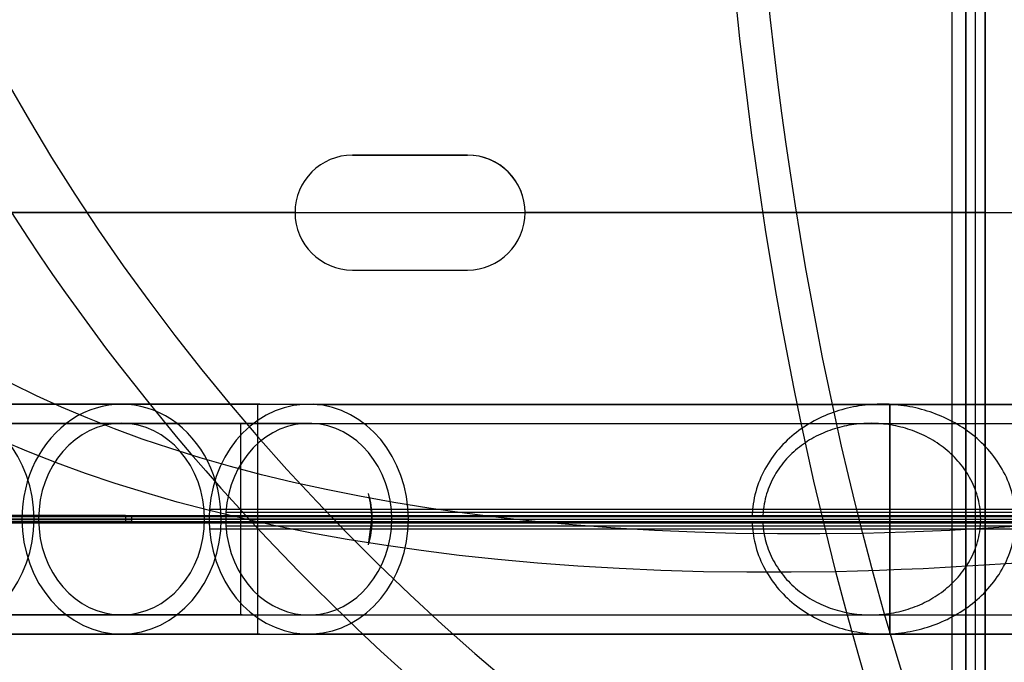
# Model space of a CAD drawing. Extents: x -225 to 225, y -83 to 164.
# Tile 14 of 22: x 45 to 96, y -23 to 10. Entities that reach past the tile are written whole.
import ezdxf

# ---------------------------------------------------------------- set-up
doc = ezdxf.new("R2010")
doc.units = 0
doc.header["$MEASUREMENT"] = 0
doc.layers.add('MODEL_238_2', color=1, linetype='CONTINUOUS')

msp = doc.modelspace()

# ---------------------------------------------------------------- linework, layer by layer
at = {"layer": 'MODEL_238_2'}
for p, q in [((94.00000000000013, -43.90000000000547, 25.00000000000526), (94.00000000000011, 43.9000000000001, 25.00000000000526)), ((94.00000000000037, 43.89999999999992, 0.7366000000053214), (94.00000000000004, -43.90000000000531, 0.7366000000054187)), ((94.0000000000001, -43.90000000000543, 12.86830000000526), (94.0000000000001, 43.90000000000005, 12.86830000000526)), ((94.50000000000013, -43.90000000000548, 25.00000000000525), (94.50000000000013, 43.90000000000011, 25.00000000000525)), ((95.00000000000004, 43.89999999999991, 0.7366000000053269), (95.00000000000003, -43.90000000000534, 0.7366000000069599)), ((95.00000000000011, 43.90000000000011, 25.00000000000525), (95.00000000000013, -43.90000000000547, 25.00000000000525)), ((95.0000000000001, -43.90000000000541, 12.86830000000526), (95.0000000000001, 43.90000000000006, 12.86830000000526)), ((93.26340000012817, 43.26340000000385, -0.9999999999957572), (93.26339999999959, -43.26340000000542, -0.999999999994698)), ((93.26340000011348, 43.26340000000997), (93.26339999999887, -43.26340000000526)), ((68.00000000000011, 2.999999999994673, -0.9999999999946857), (61.99999999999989, 2.999999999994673, -0.9999999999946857)), ((68.00000000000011, 2.999999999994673), (61.99999999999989, 2.999999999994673)), ((61.99999999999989, 2.999999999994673), (61.99999999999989, 2.999999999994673, -0.9999999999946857)), ((61.99999999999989, 2.999999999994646, -0.4999999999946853), (68.00000000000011, 2.999999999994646, -0.4999999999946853)), ((65, 2.999999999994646, -0.9999999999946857), (65, 2.999999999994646)), ((68.00000000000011, 2.999999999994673, -0.9999999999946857), (68.00000000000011, 2.999999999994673)), ((58.99999999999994, 1.048716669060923e-12, -0.9999999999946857), (20.00000000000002, 1.048716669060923e-12, -0.9999999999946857)), ((93.26340000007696, 1.048716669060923e-12, -0.9999999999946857), (71.00000000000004, 1.048716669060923e-12, -0.9999999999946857)), ((-99.99999999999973, -5.449862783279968e-12, 25.00000000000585), (99.99999999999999, -5.449862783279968e-12, 25.00000000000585)), ((-99.99999999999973, -5.449862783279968e-12, 26.00000000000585), (99.99999999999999, -5.449862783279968e-12, 26.00000000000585)), ((58.99999999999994, -1.093569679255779e-12), (20.00000000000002, -1.093569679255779e-12)), ((58.99999999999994, -5.245803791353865e-12, -0.9999999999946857), (58.99999999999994, -5.245803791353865e-12)), ((71.00000000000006, -5.245834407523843e-12), (71.00000000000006, -5.245834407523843e-12, -0.9999999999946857)), ((93.26340000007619, -1.093569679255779e-12), (71.00000000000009, -1.093569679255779e-12)), ((95.00000000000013, -2.678746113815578e-12, 25.00000000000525), (94.00000000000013, -2.678746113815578e-12, 25.00000000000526)), ((94.00000000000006, -2.689071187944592e-12, 0.7366000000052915), (94.00000000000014, -2.689071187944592e-12, 25.00000000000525)), ((95.00000000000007, -2.681965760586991e-12, 0.7366000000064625), (95.00000000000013, -2.681965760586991e-12, 25.00000000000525)), ((61.99999999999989, -3.000000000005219, -0.9999999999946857), (68.00000000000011, -3.000000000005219, -0.9999999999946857)), ((61.99999999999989, -3.000000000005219), (68.00000000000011, -3.000000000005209)), ((61.99999999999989, -3.000000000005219), (61.99999999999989, -3.000000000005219, -0.9999999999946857)), ((61.99999999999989, -3.000000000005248, -0.4999999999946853), (68.00000000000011, -3.000000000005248, -0.4999999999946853)), ((65, -3.000000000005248), (65, -3.000000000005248, -0.9999999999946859)), ((68.00000000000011, -3.000000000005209), (68.00000000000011, -3.000000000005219, -0.9999999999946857)), ((40.18911086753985, -10.00001268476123, 77.32147599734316), (59.71756994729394, -10.00001268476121, 111.1457593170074)), ((57.03577877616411, -10.00049018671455, 150.6593950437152), (57.03577877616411, -21.9995365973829, 150.6593950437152)), ((40.18911086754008, -11.00001268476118, 77.32147599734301), (59.71756994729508, -11.00001268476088, 111.1457593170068)), ((56.15666645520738, -11.00025744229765, 151.4666424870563), (56.15666645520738, -20.99976752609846, 151.4666424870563)), ((62.95575315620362, -15.22443534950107, 153.2066467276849), (62.95575315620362, -15.30468777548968, 153.2066467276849)), ((50.16483195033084, -15.81063340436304, 148.9010027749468), (50.16148784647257, -16.00001268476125, 148.9001447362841)), ((50.47611752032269, -15.86847927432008, 150.0128819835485), (50.47417986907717, -16.00001268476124, 150.0123955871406)), ((34.99295844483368, -16.00001268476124, 80.32147599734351), (54.52141752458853, -16.00001268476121, 114.1457593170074)), ((55.38744292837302, -16.00001268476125, 113.6457593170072), (35.85898384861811, -16.00001268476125, 79.82147599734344)), ((64.04769696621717, -16.00001268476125, 108.6457593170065), (44.51923788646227, -16.00001268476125, 74.82147599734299)), ((64.91372237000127, -16.00001268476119, 108.1457593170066), (45.38526329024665, -16.00001268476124, 74.32147599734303)), ((45.38526329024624, -16.00001268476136, 74.32147599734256), (64.91372237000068, -16.00001268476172, 108.1457593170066)), ((50.16148784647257, -16.00001268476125, 148.9001447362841), (50.16486020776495, -16.18939196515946, 148.9009739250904)), ((63.91006967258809, -16.0005899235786, 152.4186453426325), (50.16148787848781, -16.0005899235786, 148.9001447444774)), ((50.47417986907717, -16.00001268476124, 150.0123955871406), (50.47610407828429, -16.13154609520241, 150.0128958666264)), ((50.47417989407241, -16.00048878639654, 150.0123955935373), (61.83915301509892, -16.00048878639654, 152.9208893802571)), ((62.82513887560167, -17.34342605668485, 153.1732202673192), (63.00276611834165, -16.00001268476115, 153.2186781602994)), ((63.00276611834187, -16.00001268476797, 153.2186781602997), (63.020037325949, -16.00001268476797, 153.2230981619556)), ((63.02003732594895, -16.00001268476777, 153.2230981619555), (63.02662462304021, -16.00001268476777, 153.1973582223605)), ((62.95575315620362, -16.69431111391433, 153.2066467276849), (62.95575315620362, -16.77559002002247, 153.2066467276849)), ((40.18911086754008, -21.00001268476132, 77.321475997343), (59.71756994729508, -21.00001268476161, 111.1457593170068)), ((40.18911086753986, -22.0000126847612, 77.32147599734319), (59.71756994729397, -22.00001268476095, 111.1457593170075))]:
    msp.add_line(p, q, dxfattribs=at)
at = {"layer": 'MODEL_238_2', "extrusion": (-0.2479271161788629, -2.026985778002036e-09, 0.9687786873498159)}
msp.add_lwpolyline([(16.00001320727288, 99.70342850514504), (15.83849653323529, 99.70080876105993), (15.67767740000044, 99.69296536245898), (15.51755263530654, 99.6799220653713), (15.35811906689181, 99.66170262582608), (15.19937352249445, 99.63833079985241), (15.04131282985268, 99.60983034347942), (14.8839338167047, 99.57622501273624), (14.72723331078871, 99.53753856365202), (14.57126867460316, 99.49375127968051), (14.41645116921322, 99.44498548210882), (14.26330847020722, 99.39147798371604), (14.11236825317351, 99.3334655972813), (13.9637883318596, 99.27109528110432), (13.81735504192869, 99.2043958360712), (13.67303884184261, 99.1334268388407), (13.53081019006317, 99.0582478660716), (13.39057111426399, 98.97882505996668), (13.25235426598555, 98.89521329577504), (13.11632603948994, 98.80760524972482), (12.98265282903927, 98.7161935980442), (12.85150102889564, 98.62117101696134), (12.72303703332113, 98.52273018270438), (12.59742723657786, 98.4210637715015), (12.47483803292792, 98.31636445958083), (12.35517942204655, 98.20866930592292), (12.23825979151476, 98.0979398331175), (12.12409311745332, 97.98425541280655), (12.01269337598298, 97.86769541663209), (11.90407454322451, 97.7483392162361), (11.79825059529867, 97.62626618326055), (11.69523550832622, 97.50155568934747), (11.59504325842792, 97.37428710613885), (11.49788667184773, 97.2448291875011), (11.40394046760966, 97.11351442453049), (11.31316146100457, 96.98036779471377), (11.22550646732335, 96.84541427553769), (11.14093230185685, 96.70867884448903), (11.05939577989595, 96.57018647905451), (10.9808537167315, 96.42996215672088), (10.90526292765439, 96.28803085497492), (10.83256550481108, 96.14429358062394), (10.76276298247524, 95.99875037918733), (10.69590133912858, 95.8515747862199), (10.63202655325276, 95.70294033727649), (10.57118460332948, 95.55302056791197), (10.51342146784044, 95.40198901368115), (10.4587831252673, 95.25001921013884), (10.40731555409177, 95.09728469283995), (10.35899409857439, 94.94386288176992), (10.31375482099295, 94.7897175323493), (10.27158477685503, 94.63485168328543), (10.23247102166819, 94.47926837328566), (10.19640061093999, 94.32297064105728), (10.16336060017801, 94.16596152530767), (10.13333804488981, 94.00824406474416), (10.10632000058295, 93.84982129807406), (10.08231506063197, 93.69059194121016), (10.06134946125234, 93.53057530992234), (10.0434367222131, 93.36995534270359), (10.02859036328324, 93.20891597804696), (10.01682390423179, 93.04764115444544), (10.00815086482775, 92.88631481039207), (10.00258476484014, 92.72512088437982), (10.00013912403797, 92.56424331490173), (10.00078828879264, 92.40371825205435), (10.00450242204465, 92.24345964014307), (10.01128876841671, 92.08346810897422), (10.02115457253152, 91.9237442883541), (10.03410707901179, 91.76428880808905), (10.05015353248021, 91.60510229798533), (10.0693011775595, 91.44618538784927), (10.09155725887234, 91.28753870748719), (10.11694306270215, 91.12916410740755), (10.1455000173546, 90.9710651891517), (10.17726558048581, 90.81324520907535), (10.21227720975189, 90.65570742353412), (10.25057626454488, 90.49850628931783), (10.29211594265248, 90.3419550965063), (10.33680145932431, 90.1864453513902), (10.38453802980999, 90.03236856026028), (10.43527885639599, 89.8798533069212), (10.48905216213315, 89.7287727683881), (10.54587569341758, 89.57913534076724), (10.6057671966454, 89.43094942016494), (10.66874441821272, 89.28422340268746), (10.73482510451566, 89.13896568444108), (10.80402700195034, 88.99518466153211), (10.87636785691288, 88.85288873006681), (10.95188054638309, 88.71209344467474), (11.03062076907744, 88.57282515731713), (11.11264050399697, 88.43510846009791), (11.19799173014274, 88.29896794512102), (11.28684020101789, 88.16429883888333), (11.37916781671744, 88.0312560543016), (11.47475077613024, 87.90025371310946), (11.57336527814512, 87.77170593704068), (11.67476624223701, 87.64596809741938), (11.77887065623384, 87.52313330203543), (11.88569782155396, 87.40322227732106), (11.99526703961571, 87.28625574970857), (12.10759761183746, 87.1722544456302), (12.22270883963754, 87.06123909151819), (12.34062002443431, 86.95323041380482), (12.46135046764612, 86.84824913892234), (12.58493515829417, 86.74633283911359), (12.71143342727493, 86.64754522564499), (12.84090108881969, 86.55194623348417), (12.97339395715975, 86.45959579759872), (13.10882464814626, 86.3706795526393), (13.24679443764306, 86.28552544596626), (13.38689212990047, 86.20440688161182), (13.52870652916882, 86.12759726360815), (13.67211941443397, 86.05514968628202), (13.81729858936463, 85.98696367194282), (13.9642618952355, 85.92308226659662), (14.11302717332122, 85.86354851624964), (14.26361226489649, 85.80840546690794), (14.41603501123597, 85.75769616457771), (14.57031325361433, 85.71146365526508), (14.72646483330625, 85.66975098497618), (14.8841188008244, 85.63273742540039), (15.04265936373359, 85.60060677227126), (15.20173709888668, 85.57340885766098), (15.36100258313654, 85.55119351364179), (15.47322075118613, 85.53853457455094), (15.58556532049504, 85.52831821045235), (15.69803632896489, 85.52054515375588), (15.81063381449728, 85.51521613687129)], dxfattribs=at)
at = {"layer": 'MODEL_238_2', "extrusion": (-0.2479280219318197, 8.781573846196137e-09, 0.9687784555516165)}
msp.add_lwpolyline([(16.00001049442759, 97.82181334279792), (15.86683439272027, 97.81963484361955), (15.73331940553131, 97.81312924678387), (15.59973570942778, 97.80234138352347), (15.46635348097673, 97.78731608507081), (15.33344289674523, 97.76809818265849), (15.20127413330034, 97.74473250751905), (15.07011736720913, 97.71726389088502), (14.94024277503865, 97.68573716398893), (14.81171667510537, 97.65023071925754), (14.68441891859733, 97.61081327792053), (14.55833998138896, 97.56751516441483), (14.4334703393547, 97.52036670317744), (14.30968349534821, 97.46932452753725), (14.18706733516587, 97.41444140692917), (14.0659339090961, 97.35589186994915), (13.94659526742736, 97.29385044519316), (13.82936783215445, 97.22855431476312), (13.71434020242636, 97.16015224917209), (13.60148269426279, 97.08868615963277), (13.49076562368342, 97.01419795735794), (13.38215930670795, 96.93672955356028), (13.27563405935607, 96.85632285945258), (13.17116019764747, 96.77301978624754), (13.06870803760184, 96.6868622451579), (12.96823273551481, 96.59782701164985), (12.86986841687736, 96.50605744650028), (12.77385385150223, 96.41184533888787), (12.68042780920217, 96.31548247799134), (12.58967013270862, 96.21713472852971), (12.50147457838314, 96.11679435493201), (12.4158007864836, 96.01449274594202), (12.33260839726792, 95.91026129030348), (12.2518069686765, 95.80403836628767), (12.17335731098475, 95.6958117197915), (12.09729594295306, 95.58568679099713), (12.0236593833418, 95.47376902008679), (11.95248415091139, 95.36016384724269), (11.88380676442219, 95.24497671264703), (11.81766374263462, 95.12831305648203), (11.75409160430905, 95.01027831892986), (11.69314946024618, 94.89107685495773), (11.63485589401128, 94.77084899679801), (11.57918663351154, 94.6496041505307), (11.52611740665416, 94.52735172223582), (11.47562394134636, 94.40410111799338), (11.42768196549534, 94.27986174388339), (11.38226720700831, 94.15464300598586), (11.33935539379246, 94.0284543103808), (11.29892209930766, 93.90119798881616), (11.26097597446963, 93.77286687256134), (11.2255423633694, 93.64360611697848), (11.19264661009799, 93.51356087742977), (11.16231405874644, 93.38287630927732), (11.13457005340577, 93.25169756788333), (11.109439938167, 93.12016980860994), (11.08694905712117, 92.98843818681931), (11.06707860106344, 92.856569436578), (11.04979037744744, 92.72453368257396), (11.03508065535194, 92.59233116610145), (11.02294570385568, 92.45996212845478), (11.01338179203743, 92.32742681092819), (11.00638518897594, 92.19472545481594), (11.00195216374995, 92.06185830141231), (11.00007898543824, 91.92882559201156), (11.00079332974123, 91.79550526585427), (11.00412444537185, 91.66187744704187), (11.01007096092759, 91.52809565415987), (11.01863150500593, 91.39431340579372), (11.02980470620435, 91.26068422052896), (11.04358919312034, 91.12736161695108), (11.05998359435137, 90.99449911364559), (11.07898653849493, 90.86225022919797), (11.10057042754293, 90.73071343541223), (11.12471476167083, 90.599886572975), (11.15142881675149, 90.46977221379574), (11.18072186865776, 90.34037292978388), (11.21260319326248, 90.21169129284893), (11.24708206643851, 90.08372987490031), (11.28416776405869, 89.95649124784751), (11.32386956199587, 89.82997798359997), (11.36620885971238, 89.70419601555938), (11.41122479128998, 89.57915619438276), (11.45895323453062, 89.45486846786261), (11.50943006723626, 89.33134278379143), (11.56275338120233, 89.20848962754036), (11.6189076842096, 89.08645262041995), (11.677758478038, 88.96559141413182), (11.73917126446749, 88.84626566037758), (11.80302989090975, 88.72871903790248), (11.86931802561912, 88.61296294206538), (11.93805090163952, 88.49900859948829), (12.00924375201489, 88.38686723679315), (12.08291180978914, 88.27655008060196), (12.1590703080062, 88.16806835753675), (12.23773447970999, 88.06143329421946), (12.31891955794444, 87.95665611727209), (12.40265378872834, 87.85375764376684), (12.48898526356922, 87.75277331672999), (12.57795898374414, 87.65373630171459), (12.66961995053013, 87.55667976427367), (12.76409040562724, 87.46159414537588), (12.86124942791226, 87.36868150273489), (12.96077727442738, 87.27829242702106), (13.06235420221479, 87.19077750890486), (13.16581794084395, 87.10628665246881), (13.27123188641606, 87.02475500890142), (13.37861479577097, 86.94621103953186), (13.4879854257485, 86.87068320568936), (13.5993625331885, 86.7981999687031), (13.71276487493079, 86.7287897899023), (13.82821120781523, 86.66248113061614), (13.94572028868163, 86.59930245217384), (14.06543681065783, 86.53927195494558), (14.1871975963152, 86.48254504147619), (14.3105595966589, 86.42935597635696), (14.43507976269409, 86.37993902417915), (14.56049824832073, 86.33440660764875), (14.68685075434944, 86.29271571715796), (14.81413755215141, 86.2548674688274), (14.9423589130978, 86.22086297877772), (15.07151635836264, 86.190708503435), (15.20161681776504, 86.16443254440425), (15.33266867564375, 86.14206958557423), (15.46468031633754, 86.12365411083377), (15.56502290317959, 86.11240299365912), (15.66592591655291, 86.10345979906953), (15.76715542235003, 86.09684343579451), (15.86847748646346, 86.09257281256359)], dxfattribs=at)
at = {"layer": 'MODEL_238_2', "extrusion": (-0.2479295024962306, -3.085107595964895e-08, 0.9687780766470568)}
msp.add_lwpolyline([(16.18939820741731, 85.51555922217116), (16.32679214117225, 85.52249039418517), (16.46420553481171, 85.5330618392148), (16.60144477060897, 85.54724240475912), (16.73831623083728, 85.56500093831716), (16.87462629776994, 85.58630628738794), (17.01018135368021, 85.61112729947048), (17.14478778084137, 85.63943282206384), (17.27825196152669, 85.67119170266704), (17.43332365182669, 85.71276914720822), (17.58702036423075, 85.75897786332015), (17.73934847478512, 85.80979637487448), (17.8903143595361, 85.86520320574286), (18.04007093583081, 85.92526746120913), (18.18849352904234, 85.98993453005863), (18.3351721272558, 86.05899736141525), (18.4796967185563, 86.1322489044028), (18.62168840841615, 86.2094246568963), (18.7610606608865, 86.29037077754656), (18.89784200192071, 86.375046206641), (19.03206095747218, 86.46340988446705), (19.16374605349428, 86.55542075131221), (19.29292581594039, 86.65103774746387), (19.4196287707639, 86.75021981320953), (19.54388344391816, 86.85292588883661), (19.66575382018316, 86.95920878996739), (19.78507507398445, 87.06890894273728), (19.90153251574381, 87.18166670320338), (20.01481145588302, 87.29712242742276), (20.124788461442, 87.4150599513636), (20.23158118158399, 87.5354784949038), (20.3352365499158, 87.65834148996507), (20.43580150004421, 87.78361236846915), (20.53331824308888, 87.91125824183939), (20.62781291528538, 88.0412587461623), (20.71930833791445, 88.17359610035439), (20.80782733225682, 88.30825252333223), (20.89342944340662, 88.44530545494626), (20.97604551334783, 88.58460226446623), (21.05550530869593, 88.72578006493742), (21.13163859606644, 88.86847596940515), (21.20438398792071, 89.01245049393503), (21.27381589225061, 89.15769751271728), (21.33996776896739, 89.30420417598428), (21.4028730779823, 89.45195763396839), (21.46256527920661, 89.60094503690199), (21.51907783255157, 89.75115353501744), (21.57244419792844, 89.90257027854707), (21.62269783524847, 90.05518241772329), (21.66986363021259, 90.20908651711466), (21.71393005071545, 90.36426594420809), (21.75487592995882, 90.52053805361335), (21.79268010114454, 90.67772019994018), (21.82732139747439, 90.83562973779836), (21.85877865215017, 90.99408402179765), (21.8870306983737, 91.15290040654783), (21.91205636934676, 91.31189624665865), (21.93389380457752, 91.47102510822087), (21.95260206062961, 91.63036186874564), (21.9681913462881, 91.78990584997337), (21.98067187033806, 91.94965637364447), (21.99005384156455, 92.10961276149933), (21.99634746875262, 92.26977433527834), (21.99956296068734, 92.43014041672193), (21.99971052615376, 92.59071032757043), (21.99676226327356, 92.75158086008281), (21.99069432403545, 92.91272539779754), (21.98152299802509, 93.07395814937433), (21.96926457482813, 93.23509332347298), (21.95393534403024, 93.39594512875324), (21.93555159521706, 93.55632777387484), (21.91412961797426, 93.71605546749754), (21.8896857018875, 93.87494241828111), (21.8622501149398, 94.0329599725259), (21.83183614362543, 94.19020174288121), (21.79843460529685, 94.3466653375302), (21.76203631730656, 94.50234836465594), (21.72263209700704, 94.65724843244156), (21.68021276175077, 94.81136314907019), (21.63476912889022, 94.96469012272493), (21.58629201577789, 95.1172269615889), (21.5347578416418, 95.26896752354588), (21.4801219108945, 95.41990016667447), (21.42234336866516, 95.57001424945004), (21.36138136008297, 95.71929913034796), (21.29719557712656, 95.86769970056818), (21.22988089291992, 96.01490891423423), (21.1595992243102, 96.16053822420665), (21.08651248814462, 96.30419908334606), (21.01068932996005, 96.44576284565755), (20.93207522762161, 96.58534911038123), (20.85064734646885, 96.72294169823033), (20.76638285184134, 96.858524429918), (20.6792589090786, 96.99208112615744), (20.5892526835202, 97.12359560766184), (20.49634134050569, 97.25305169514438), (20.40050204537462, 97.38043320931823), (20.30169604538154, 97.50571269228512), (20.19985989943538, 97.62884519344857), (20.09493374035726, 97.74978829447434), (19.9868577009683, 97.86849957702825), (19.87543227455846, 97.98504434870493), (19.76069010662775, 98.09925641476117), (19.64291955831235, 98.21074610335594), (19.52240899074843, 98.31912374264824), (19.39945422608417, 98.4240714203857), (19.27413839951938, 98.5255005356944), (19.14643084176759, 98.62336538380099), (19.01630088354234, 98.71762025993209), (18.88371785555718, 98.80821945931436), (18.74865108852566, 98.89511727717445), (18.6110699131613, 98.97826800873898), (18.47094366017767, 99.05762594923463), (18.32803513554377, 99.133187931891), (18.18244957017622, 99.20477490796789), (18.03466993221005, 99.27207734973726), (17.88517918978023, 99.33478572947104), (17.7344175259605, 99.39267361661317), (17.58250182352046, 99.44571538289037), (17.42943010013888, 99.49390270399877), (17.27520037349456, 99.53722725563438), (17.11980915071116, 99.57567437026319), (16.96324634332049, 99.60920168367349), (16.80550007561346, 99.63775932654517), (16.64655847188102, 99.66129742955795), (16.48618236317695, 99.67974994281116), (16.32455392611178, 99.69303025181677), (16.16229330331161, 99.70105764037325), (16.00002063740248, 99.70375139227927)], dxfattribs=at)
at = {"layer": 'MODEL_238_2', "extrusion": (-0.24792663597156, 7.261663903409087e-09, 0.9687788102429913)}
msp.add_lwpolyline([(16.13154461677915, 86.09237313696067), (16.2484110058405, 86.09745923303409), (16.36491627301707, 86.10567460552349), (16.48106102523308, 86.11701399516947), (16.59684586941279, 86.13147214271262), (16.7122714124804, 86.14904378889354), (16.82733826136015, 86.16972367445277), (16.94204702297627, 86.19350654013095), (17.05639830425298, 86.22038712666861), (17.18627917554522, 86.25483861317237), (17.31527529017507, 86.29325264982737), (17.44296568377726, 86.33546073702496), (17.56892939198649, 86.38129437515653), (17.69304262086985, 86.43065435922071), (17.81547347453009, 86.48353029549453), (17.93623883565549, 86.53988690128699), (18.05535558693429, 86.59968889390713), (18.17293108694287, 86.66299743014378), (18.28895759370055, 86.72979994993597), (18.40327933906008, 86.79995059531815), (18.51574055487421, 86.87330350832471), (18.62618547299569, 86.94971283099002), (18.73445832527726, 87.02903270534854), (18.84040334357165, 87.11111727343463), (18.94386475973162, 87.19582067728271), (19.04484182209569, 87.28304822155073), (19.14344905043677, 87.37279032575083), (19.23970358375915, 87.46502880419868), (19.33362256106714, 87.55974547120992), (19.42522312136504, 87.6569221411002), (19.51452240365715, 87.75654062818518), (19.60153754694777, 87.85858274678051), (19.6862856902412, 87.96303031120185), (19.76849501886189, 88.06949606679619), (19.84790521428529, 88.17758670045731), (19.92455065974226, 88.28727493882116), (19.99846573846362, 88.3985335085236), (20.06968483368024, 88.51133513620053), (20.13824232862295, 88.62565254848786), (20.20417260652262, 88.74145847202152), (20.26751005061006, 88.85872563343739), (20.32831461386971, 88.97755438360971), (20.38659843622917, 89.09796716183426), (20.44232418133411, 89.21981982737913), (20.4954545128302, 89.34296823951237), (20.54595209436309, 89.46726825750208), (20.59377958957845, 89.59257574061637), (20.63889966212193, 89.7187465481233), (20.6812749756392, 89.845636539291), (20.72091590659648, 89.97313897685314), (20.75786913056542, 90.10124067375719), (20.79215175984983, 90.2299378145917), (20.82378090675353, 90.35922658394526), (20.85277368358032, 90.48910316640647), (20.87914720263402, 90.6195637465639), (20.90291857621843, 90.75060450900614), (20.92410491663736, 90.88222163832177), (20.94270296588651, 91.01449148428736), (20.95869637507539, 91.14739089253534), (20.97208262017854, 91.28076679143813), (20.98285917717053, 91.41446610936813), (20.9910235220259, 91.54833577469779), (20.99657313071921, 91.6822227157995), (20.999505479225, 91.8159738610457), (20.99981804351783, 91.9494361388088), (20.99753947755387, 92.08258622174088), (20.99269984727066, 92.21550280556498), (20.98529874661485, 92.34818585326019), (20.9753357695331, 92.48063532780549), (20.96281050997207, 92.61285119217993), (20.9477225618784, 92.74483340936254), (20.93007151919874, 92.87658194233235), (20.90985697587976, 93.00809675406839), (20.88702686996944, 93.139485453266), (20.86154825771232, 93.27074684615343), (20.83344941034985, 93.40171769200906), (20.80275859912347, 93.53223475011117), (20.76950409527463, 93.6621347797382), (20.73371417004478, 93.79125454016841), (20.69541709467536, 93.91943079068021), (20.65464114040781, 94.04650029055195), (20.61141947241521, 94.17240266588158), (20.56575684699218, 94.29718197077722), (20.51763892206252, 94.42083160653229), (20.46705135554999, 94.54334497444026), (20.41397980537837, 94.66471547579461), (20.35840992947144, 94.78493651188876), (20.30032738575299, 94.90400148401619), (20.23971783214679, 95.02190379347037), (20.17655415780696, 95.13863096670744), (20.11078993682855, 95.25416164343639), (20.04238185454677, 95.36847589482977), (19.97128659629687, 95.48155379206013), (19.89740489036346, 95.59342560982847), (19.82080086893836, 95.70390199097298), (19.74167632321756, 95.81263355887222), (19.66023304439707, 95.9192709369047), (19.57658348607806, 96.02364544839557), (19.49068757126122, 96.12580357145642), (19.40251829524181, 96.22571866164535), (19.31204865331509, 96.32336407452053), (19.21925164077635, 96.41871316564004), (19.12410025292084, 96.51173929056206), (19.02656748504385, 96.6024158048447), (18.92662633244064, 96.69071606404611), (18.82415911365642, 96.77660849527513), (18.71918325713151, 96.85996628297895), (18.61187442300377, 96.9406199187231), (18.50240827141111, 97.0183998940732), (18.39096046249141, 97.09313670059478), (18.27770665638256, 97.16466082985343), (18.16282251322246, 97.2328027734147), (18.04648369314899, 97.2973930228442), (17.92869220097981, 97.35844023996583), (17.8093163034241, 97.41602979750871), (17.68833105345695, 97.47010725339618), (17.5657115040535, 97.52061816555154), (17.44143270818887, 97.56750809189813), (17.31546971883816, 97.61072259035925), (17.1877975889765, 97.65020721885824), (17.05839137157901, 97.68590753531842), (16.92751991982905, 97.71765172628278), (16.79573198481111, 97.74525551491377), (16.66342246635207, 97.76864576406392), (16.53098626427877, 97.78774933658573), (16.39852437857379, 97.80256855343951), (16.26587453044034, 97.81315421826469), (16.13303670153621, 97.81950591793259), (16.0000108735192, 97.82162323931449)], dxfattribs=at)
at = {"layer": 'MODEL_238_2', "extrusion": (0.9099612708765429, 0.01898709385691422, -0.4142583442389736)}
msp.add_arc((28.70098303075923, 250.5956301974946, 20.9242771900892), 99.99999999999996, 240.4892787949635, 304.6787910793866, dxfattribs=at)
at = {"layer": 'MODEL_238_2', "extrusion": (0.9099612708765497, 0.0189870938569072, -0.414258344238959)}
for centre, radius, start, end in [((28.7009830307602, 250.5956301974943, 20.92427719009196), 100, 240.4892787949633, 304.6787910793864), ((28.7009830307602, 250.5956301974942, 20.924277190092), 96, 240.4892787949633, 304.8761955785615), ((28.7009830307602, 250.5956301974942, 20.924277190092), 96, 150.4892787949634, 240.4892787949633), ((28.7009830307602, 250.5956301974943, 20.92427719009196), 100, 150.4892787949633, 240.4892787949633)]:
    msp.add_arc(centre, radius, start, end, dxfattribs=at)
at = {"layer": 'MODEL_238_2', "extrusion": (0.9099612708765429, 0.01898709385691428, -0.4142583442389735)}
msp.add_arc((28.70098303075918, 250.5956301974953, 20.92427719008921), 96.00000000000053, 240.4892787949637, 304.8761955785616, dxfattribs=at)
at = {"layer": 'MODEL_238_2', "extrusion": (-0.2221684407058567, 0.8658172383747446, -0.4483321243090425)}
msp.add_arc((-126.1636747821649, 196.0805663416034, -98.46258347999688), 100, 207.6096407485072, 297.6096407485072, dxfattribs=at)
at = {"layer": 'MODEL_238_2', "extrusion": (-0.2221684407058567, 0.8658172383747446, -0.4483321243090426)}
msp.add_arc((-126.1636747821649, 196.0805663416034, -98.4625834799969), 96.00000000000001, 207.6096407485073, 297.6096407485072, dxfattribs=at)
at = {"layer": 'MODEL_238_2', "extrusion": (-0.2221684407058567, 0.8658172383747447, -0.4483321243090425)}
for centre, radius, end in [((-126.1636747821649, 196.0805663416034, -98.46258347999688), 100, 27.60964074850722), ((-126.1636747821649, 196.0805663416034, -98.46258347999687), 95.99999999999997, 27.60964074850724)]:
    msp.add_arc(centre, radius, 297.6096407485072, end, dxfattribs=at)
at = {"layer": 'MODEL_238_2', "extrusion": (0.3501594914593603, 0.4999999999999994, 0.7920784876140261)}
for radius in [100, 96.00000000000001]:
    msp.add_arc((-82.18936715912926, 58.11724053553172, 232.2219540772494), radius, 42.73789605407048, 132.7378960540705, dxfattribs=at)
at = {"layer": 'MODEL_238_2'}
for centre, radius, start, end in [((61.99999999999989, -5.273115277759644e-12), 2.999999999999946, 90, 270), ((61.99999999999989, -5.273115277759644e-12, -0.9999999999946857), 2.999999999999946, 90, 270), ((61.99999999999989, -5.245803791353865e-12, -0.4999999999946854), 2.999999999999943, 90, 270), ((68.00000000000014, -5.245470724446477e-12, -0.9999999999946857), 2.999999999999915, 0, 90.00000000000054), ((68.00000000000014, -5.23192600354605e-12), 2.999999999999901, 359.9999999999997, 90.00000000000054), ((68.00000000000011, -5.245803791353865e-12, -0.4999999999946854), 2.999999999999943, 0, 90), ((68.00000000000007, -5.232037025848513e-12, -0.9999999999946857), 2.999999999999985, 270.0000000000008, 359.9999999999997), ((68.00000000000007, -5.231703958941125e-12), 2.999999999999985, 270.0000000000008, 359.9999999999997), ((68.00000000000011, -5.245803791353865e-12, -0.4999999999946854), 2.999999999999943, 270, 0)]:
    msp.add_arc(centre, radius, start, end, dxfattribs=at)
at = {"layer": 'MODEL_238_2', "extrusion": (0, 1, 0)}
for centre, radius, start, end in [((-93.26339999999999, 0.7366000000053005), 1.7366, 180, 270), ((-93.26339999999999, 0.7366000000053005), 0.7366, 180, 270), ((-122.3174900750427, 219.5720015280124, -10.00300213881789), 94.81062071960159, 313.4068101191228, 90.00000000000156), ((-90.02845907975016, 93.64575931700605, -10.02193279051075), 34.48759315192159, 30.00000000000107, 90.00000000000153), ((-90.02845907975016, 93.64575931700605, -10.02193279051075), 34.48759315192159, 90.00000000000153, 104.381501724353), ((-122.3174900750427, 219.5720015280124, -11.00174308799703), 94.86846658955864, 314.139931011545, 90.00000000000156), ((-90.02845907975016, 93.64575931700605, -11.01271918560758), 34.64376475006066, 30.00000000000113, 90.00000000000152), ((-90.02845907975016, 93.64575931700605, -11.01271918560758), 34.64376475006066, 90.00000000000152, 104.381501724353), ((-122.3174900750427, 219.5720015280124, -20.9982822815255), 94.86846658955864, 314.1399310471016, 90.00000000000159), ((-90.02845907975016, 93.64575931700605, -20.98730618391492), 34.64376475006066, 30.0000000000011, 90.00000000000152), ((-90.02845907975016, 93.64575931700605, -20.98730618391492), 34.64376475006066, 90.00000000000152, 104.381501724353), ((-122.3174900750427, 219.5720015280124, -21.99702323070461), 94.81062071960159, 313.4068100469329, 90.00000000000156), ((-90.02845907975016, 93.64575931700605, -21.97809257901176), 34.48759315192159, 30.00000000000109, 90.00000000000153), ((-90.02845907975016, 93.64575931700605, -21.97809257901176), 34.48759315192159, 90.00000000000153, 104.381501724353)]:
    msp.add_arc(centre, radius, start, end, dxfattribs=at)
at = {"layer": 'MODEL_238_2', "extrusion": (0.5000000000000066, 0, 0.8660254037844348)}
msp.add_arc((-16.00001268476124, 3.855947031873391, 106.5853769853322), 6.000000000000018, 270.000000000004, 90.00000000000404, dxfattribs=at)
at = {"layer": 'MODEL_238_2', "extrusion": (0.5000000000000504, -9.388323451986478e-15, 0.8660254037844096)}
msp.add_arc((-16.00001268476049, 3.855947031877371, 87.05691790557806), 5.999999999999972, 270.000000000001, 85.1009075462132, dxfattribs=at)
at = {"layer": 'MODEL_238_2', "extrusion": (0.5000000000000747, -1.206620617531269e-15, 0.8660254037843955)}
msp.add_arc((-16.0000126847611, 3.855947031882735, 126.1138360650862), 5.999999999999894, 270.0000000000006, 85.1009075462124, dxfattribs=at)
at = {"layer": 'MODEL_238_2', "extrusion": (1, -2.492387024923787e-17, -2.568315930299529e-14)}
msp.add_arc((-16.00001268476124, 128.6457593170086, 90.02845907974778), 5.999999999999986, 269.9999999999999, 85.10090754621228, dxfattribs=at)
at = {"layer": 'MODEL_238_2', "extrusion": (0.500000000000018, 3.552713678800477e-15, 0.8660254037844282)}
msp.add_arc((-16.0000126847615, 3.855947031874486, 106.5853769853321), 5.000000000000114, 269.9999999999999, 89.99999999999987, dxfattribs=at)
at = {"layer": 'MODEL_238_2', "extrusion": (0.5000000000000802, -1.248602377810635e-15, 0.8660254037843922)}
msp.add_arc((-16.00001268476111, 3.855947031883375, 126.1138360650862), 5.000000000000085, 270.0000000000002, 85.91438322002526, dxfattribs=at)
at = {"layer": 'MODEL_238_2', "extrusion": (1, -2.492387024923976e-17, -2.544631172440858e-14)}
msp.add_arc((-16.00001268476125, 128.6457593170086, 90.02845907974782), 4.999999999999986, 270.0000000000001, 85.91438322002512, dxfattribs=at)
at = {"layer": 'MODEL_238_2', "extrusion": (-0.1155282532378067, 0.0005203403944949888, 0.9933040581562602)}
msp.add_arc((15.73969780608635, 75.80442878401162, 144.881876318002), 4.569983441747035, 90.2973520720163, 107.3947165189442, dxfattribs=at)
at = {"layer": 'MODEL_238_2', "extrusion": (-0.2479272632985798, 4.727260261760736e-15, 0.96877864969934)}
msp.add_arc((16.00001268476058, 94.45461554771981, 132.8148807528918), 4.586034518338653, 72.96620406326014, 107.0337959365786, dxfattribs=at)
at = {"layer": 'MODEL_238_2', "extrusion": (-0.2479272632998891, -3.210251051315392e-13, 0.9687786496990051)}
msp.add_arc((16.0009774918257, 94.0024998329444, 132.814880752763), 5.020322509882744, 90.01101111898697, 105.5326355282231, dxfattribs=at)
at = {"layer": 'MODEL_238_2', "extrusion": (-0.2479272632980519, -1.274281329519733e-14, 0.9687786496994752)}
msp.add_arc((16.0000149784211, 94.47074924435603, 132.8004654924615), 4.569900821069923, 78.33946113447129, 101.6420242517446, dxfattribs=at)
at = {"layer": 'MODEL_238_2', "extrusion": (2.492387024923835e-17, 1, -1.766014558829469e-31)}
for centre, radius, start, end in [((-122.3174900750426, 219.5720015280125, -15.81063340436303), 100.9970105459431, 315.5943678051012, 90.00000000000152), ((-122.3174900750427, 219.5720015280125, -15.86847927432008), 99.99826959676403, 315.9246934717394, 90.00000000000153), ((-122.3174900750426, 219.5720015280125, -16.18939196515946), 100.9970105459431, 315.5943448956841, 90.00000000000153), ((-122.3174900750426, 219.5720015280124, -16.13154609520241), 99.998269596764, 315.9247045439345, 90.00000000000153)]:
    msp.add_arc(centre, radius, start, end, dxfattribs=at)
at = {"layer": 'MODEL_238_2', "extrusion": (0.500000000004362, -4.198030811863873e-13, 0.8660254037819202)}
msp.add_arc((-16.00001268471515, 3.855947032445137, 126.113836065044), 6.000000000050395, 85.10090754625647, 90.00000000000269, dxfattribs=at)
at = {"layer": 'MODEL_238_2', "extrusion": (2.492387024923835e-17, 1, -1.771855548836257e-31)}
for centre in [(-90.02845907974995, 93.6457593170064, -15.48760583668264), (-90.02845907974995, 93.6457593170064, -16.51241953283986)]:
    msp.add_arc(centre, 40.97807989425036, 30.00000000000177, 90.00000000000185, dxfattribs=at)
at = {"layer": 'MODEL_238_2', "extrusion": (0.5000000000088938, -6.929526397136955e-13, 0.8660254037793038)}
msp.add_arc((-16.00001268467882, 3.855947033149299, 126.113836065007), 4.999999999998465, 85.9143832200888, 90.0000000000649, dxfattribs=at)
at = {"layer": 'MODEL_238_2', "extrusion": (2.732833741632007e-17, 1, -1.388219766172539e-18)}
msp.add_arc((-90.0284590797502, 93.645759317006, -15.6437774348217), 39.98729349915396, 30.00000000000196, 90.00000000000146, dxfattribs=at)
at = {"layer": 'MODEL_238_2', "extrusion": (1, -2.687425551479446e-17, -3.572925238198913e-13)}
msp.add_arc((-16.00001268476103, 128.6457593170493, 90.02845907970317), 5.999999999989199, 85.10090754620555, 90.00000000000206, dxfattribs=at)
at = {"layer": 'MODEL_238_2', "extrusion": (2.492387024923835e-17, 1, -1.766014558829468e-31)}
for centre in [(-90.02845907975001, 93.64575931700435, -15.48760583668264), (-90.02845907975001, 93.64575931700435, -16.51241953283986)]:
    msp.add_arc(centre, 40.97807989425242, 90.00000000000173, 104.3815017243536, dxfattribs=at)
at = {"layer": 'MODEL_238_2', "extrusion": (1, -2.428077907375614e-17, -5.82502813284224e-13)}
msp.add_arc((-16.00001268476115, 128.6457593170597, 90.0284590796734), 4.999999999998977, 85.91438322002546, 90.00000000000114, dxfattribs=at)
at = {"layer": 'MODEL_238_2', "extrusion": (1.457980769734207e-17, 1, -3.470549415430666e-17)}
msp.add_arc((-90.0284590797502, 93.64575931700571, -15.64377743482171), 39.98729349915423, 90.00000000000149, 104.3815017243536, dxfattribs=at)
at = {"layer": 'MODEL_238_2', "extrusion": (1.946624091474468e-17, 1, 6.187663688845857e-18)}
msp.add_arc((-122.3174900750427, 219.5720015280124, -16.00001268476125), 100.9999999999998, 315.5953475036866, 90.00000000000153, dxfattribs=at)
at = {"layer": 'MODEL_238_2', "extrusion": (1.304608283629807e-17, 1, 4.928936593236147e-17)}
msp.add_arc((-122.3174900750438, 219.5720015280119, -16.00001268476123), 100.0000000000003, 315.9252655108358, 90.00000000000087, dxfattribs=at)
at = {"layer": 'MODEL_238_2', "extrusion": (2.361418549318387e-17, 1, 4.289105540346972e-18)}
msp.add_arc((-122.3174900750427, 219.5720015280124, -16.00001268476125), 89.99999999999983, 312.2201844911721, 90.00000000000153, dxfattribs=at)
at = {"layer": 'MODEL_238_2', "extrusion": (2.670991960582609e-17, 1, 6.191583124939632e-16)}
msp.add_arc((-122.3174900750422, 219.5720015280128, -16.00001268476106), 88.9999999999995, 311.7942437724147, 90.0000000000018, dxfattribs=at)
at = {"layer": 'MODEL_238_2', "extrusion": (0.5000000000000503, 9.245349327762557e-15, 0.8660254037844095)}
msp.add_arc((-16.00001268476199, 3.855947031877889, 87.05691790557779), 5.999999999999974, 94.89909245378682, 269.9999999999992, dxfattribs=at)
at = {"layer": 'MODEL_238_2', "extrusion": (-1.54281189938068e-15, 1, -9.286950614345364e-17)}
msp.add_arc((-70.50000000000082, 59.82147599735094, -16.00001268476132), 29.00000000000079, 359.9999999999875, 29.99999999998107, dxfattribs=at)
at = {"layer": 'MODEL_238_2', "extrusion": (0.5000000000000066, 3.552713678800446e-15, 0.8660254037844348)}
msp.add_arc((-16.0000126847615, 3.855947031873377, 106.585376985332), 5.999999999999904, 89.9999999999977, 269.9999999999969, dxfattribs=at)
at = {"layer": 'MODEL_238_2', "extrusion": (0.500000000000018, -3.552713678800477e-15, 0.8660254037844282)}
msp.add_arc((-16.00001268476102, 3.855947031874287, 106.5853769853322), 5.000000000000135, 90.00000000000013, 270.0000000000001, dxfattribs=at)
at = {"layer": 'MODEL_238_2', "extrusion": (1.269346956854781e-16, 1, 1.797041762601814e-15)}
msp.add_arc((-90.0284590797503, 93.64575931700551, -16.000012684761), 41.00000000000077, 30.00000000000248, 90.00000000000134, dxfattribs=at)
at = {"layer": 'MODEL_238_2', "extrusion": (0.5000000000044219, 4.229759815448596e-13, 0.8660254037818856)}
msp.add_arc((-16.00001268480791, 3.855947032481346, 126.1138360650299), 6.000000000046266, 89.99999999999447, 94.8990924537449, dxfattribs=at)
at = {"layer": 'MODEL_238_2', "extrusion": (0.5000000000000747, 1.1518563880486e-15, 0.8660254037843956)}
msp.add_arc((-16.0000126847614, 3.855947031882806, 126.1138360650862), 5.999999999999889, 94.89909245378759, 270.0000000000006, dxfattribs=at)
at = {"layer": 'MODEL_238_2', "extrusion": (0.5000000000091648, 7.055897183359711e-13, 0.8660254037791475)}
msp.add_arc((-16.00001268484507, 3.855947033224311, 126.1138360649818), 5.000000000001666, 89.99999999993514, 94.08561677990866, dxfattribs=at)
at = {"layer": 'MODEL_238_2', "extrusion": (8.1410899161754e-17, 1, -4.059252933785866e-17)}
msp.add_arc((-90.02845907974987, 93.64575931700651, -16.00001268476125), 39.99999999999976, 30.00000000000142, 90.00000000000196, dxfattribs=at)
at = {"layer": 'MODEL_238_2', "extrusion": (0.5000000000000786, 1.27675647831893e-15, 0.8660254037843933)}
msp.add_arc((-16.00001268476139, 3.855947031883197, 126.1138360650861), 5.000000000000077, 94.08561677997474, 269.9999999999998, dxfattribs=at)
at = {"layer": 'MODEL_238_2', "extrusion": (2.251940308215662e-17, 1, 1.38821976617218e-18)}
msp.add_arc((-90.0284590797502, 93.645759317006, -16.35624793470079), 39.98729349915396, 30.00000000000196, 90.00000000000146, dxfattribs=at)
at = {"layer": 'MODEL_238_2', "extrusion": (-0.1125052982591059, -0.000979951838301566, 0.9936506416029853)}
msp.add_arc((16.50750192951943, 75.16418051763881, 145.1495033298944), 4.557767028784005, 72.34277886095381, 89.48631474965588, dxfattribs=at)
at = {"layer": 'MODEL_238_2', "extrusion": (-4.620301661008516e-10, 1, -5.312170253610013e-10)}
msp.add_arc((-122.3174900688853, 219.5720015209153, -16.00001279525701), 89.00000000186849, 311.015498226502, 311.77364537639, dxfattribs=at)
at = {"layer": 'MODEL_238_2', "extrusion": (5.056337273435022e-17, 1, -6.476300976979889e-17)}
msp.add_arc((-90.02845907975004, 93.64575931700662, -16.00001268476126), 29.99999999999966, 30.00000000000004, 90.00000000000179, dxfattribs=at)
at = {"layer": 'MODEL_238_2', "extrusion": (6.719589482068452e-17, 1, 3.920173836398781e-15)}
msp.add_arc((-90.02845907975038, 93.64575931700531, -16.00001268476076), 29.00000000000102, 30.00000000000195, 90.00000000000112, dxfattribs=at)
at = {"layer": 'MODEL_238_2', "extrusion": (1, 1.598520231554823e-15, -6.279774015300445e-13)}
msp.add_arc((-16.00001268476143, 128.645759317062, 90.02845907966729), 5.000000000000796, 89.99999999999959, 94.08561677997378, dxfattribs=at)
at = {"layer": 'MODEL_238_2', "extrusion": (1, -2.49238702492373e-17, -2.544631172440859e-14)}
msp.add_arc((-16.00001268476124, 128.6457593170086, 90.02845907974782), 5.000000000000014, 94.0856167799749, 269.9999999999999, dxfattribs=at)
at = {"layer": 'MODEL_238_2', "extrusion": (-1.685181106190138e-16, 0.9999999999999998, 2.459582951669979e-08)}
msp.add_arc((-90.02845907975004, 93.64575971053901, -16.00000966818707), 29.00000000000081, 90.00000000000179, 104.3815017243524, dxfattribs=at)
at = {"layer": 'MODEL_238_2', "extrusion": (-2.33569245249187e-16, 0.9999999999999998, -2.101518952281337e-08)}
msp.add_arc((-90.0284590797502, 93.64575898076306, -16.00001549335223), 39.99999999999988, 90.00000000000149, 104.3815017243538, dxfattribs=at)
at = {"layer": 'MODEL_238_2', "extrusion": (1.422530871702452e-16, 0.9999999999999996, -2.802024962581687e-08)}
msp.add_arc((-90.02845907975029, 93.64575886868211, -16.00001614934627), 29.99999999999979, 90.00000000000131, 104.3815017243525, dxfattribs=at)
at = {"layer": 'MODEL_238_2', "extrusion": (1, -2.492387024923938e-17, -2.568315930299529e-14)}
msp.add_arc((-16.00001268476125, 128.6457593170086, 90.02845907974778), 5.999999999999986, 94.89909245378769, 270.0000000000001, dxfattribs=at)
at = {"layer": 'MODEL_238_2', "extrusion": (1, -2.888520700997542e-17, -3.382757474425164e-13)}
msp.add_arc((-16.00001268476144, 128.6457593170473, 90.02845907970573), 5.999999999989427, 89.99999999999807, 94.89909245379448, dxfattribs=at)
at = {"layer": 'MODEL_238_2', "extrusion": (5.668599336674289e-16, 1, 1.73970549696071e-08)}
msp.add_arc((-90.02845907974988, 93.64575959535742, -16.00001034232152), 41.00000000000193, 90.00000000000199, 104.3815017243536, dxfattribs=at)
at = {"layer": 'MODEL_238_2', "extrusion": (3.526793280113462e-17, 1, 3.470549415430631e-17)}
msp.add_arc((-90.0284590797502, 93.64575931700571, -16.35624793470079), 39.98729349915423, 90.00000000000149, 104.3815017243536, dxfattribs=at)
at = {"layer": 'MODEL_238_2', "extrusion": (0.9099612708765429, 0.01898709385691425, -0.4142583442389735)}
msp.add_arc((28.70098303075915, 250.5956301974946, 20.92427719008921), 95.99999999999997, 150.4892787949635, 240.4892787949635, dxfattribs=at)
at = {"layer": 'MODEL_238_2', "extrusion": (0.9099612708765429, 0.01898709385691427, -0.4142583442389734)}
msp.add_arc((28.70098303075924, 250.5956301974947, 20.92427719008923), 100, 150.4892787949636, 240.4892787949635, dxfattribs=at)

doc.saveas('drawing.dxf')
